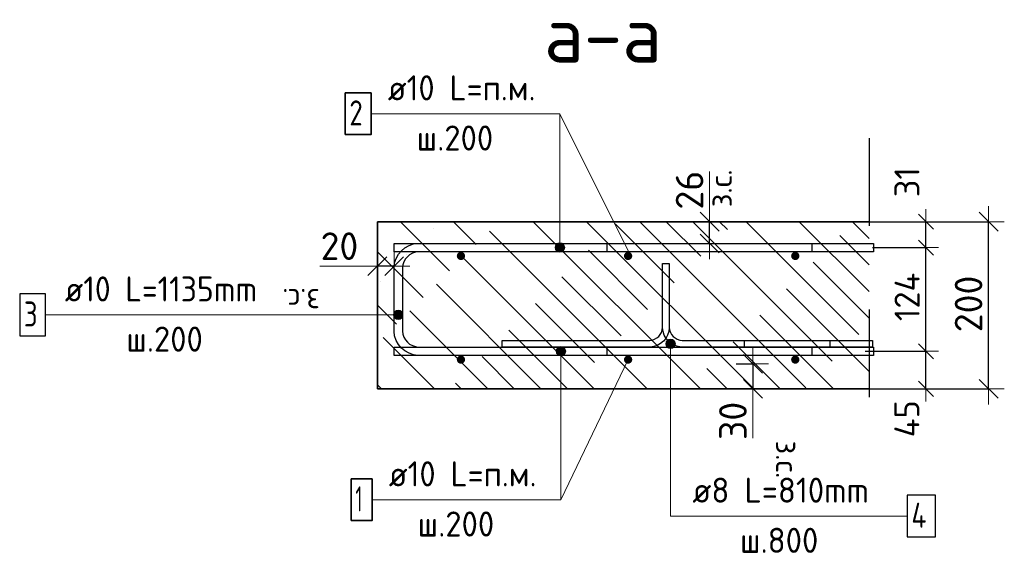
# Model space of a CAD drawing. Header units: metres. Extents: x -38 to 106, y -15 to 20.
# Tile 33 of 40: x 71.74 to 72.918, y 8.135 to 8.774. Entities that reach past the tile are written whole.
import ezdxf

# ---------------------------------------------------------------- set-up
doc = ezdxf.new("R2010")
doc.units = ezdxf.units.M
doc.header["$PDMODE"] = 65
doc.linetypes.add('______4', pattern=[0.135, 0.105, -0.03])
for name, color, linetype, lineweight in [('XR$6$STANDARD_1', 7, 'Continuous', 25), ('XR$6$Арм. стержнями верхней зоны', 180, 'Continuous', 35), ('XR$6$Арм. стержнями нижней зоны', 180, 'Continuous', 35), ('XR$6$Арм.стержн. Арматура края', 96, 'Continuous', 35), ('XR$6$Размерная линия (1)', 7, 'Continuous', 13), ('XR$6$Размерная линия_ общее', 7, 'Continuous', 13)]:
    doc.layers.add(name, color=color, linetype=linetype, lineweight=lineweight)
doc.layers.add('XR$6$Арм.стержн. Фиксатор', color=7, linetype='Continuous', lineweight=35, true_color=0x501e0f)
doc.styles.add('ISOCPEUR', font='txt')
doc.dimstyles.new('DIMSTYLE_10', dxfattribs={"dimtxt": 0.033, "dimasz": 0.0375, "dimexe": 0, "dimexo": 0, "dimgap": 0.0165, "dimtad": 2, "dimdec": 0, "dimlfac": 1000, "dimrnd": 1, "dimzin": 12, "dimdsep": 46, "dimtxsty": 'ISOCPEUR', "dimblk1": 'ALL_ML_STRICH', "dimblk2": 'ALL_ML_STRICH', "dimsah": 1, "dimcen": 0, "dimclrd": 7, "dimclre": 256, "dimclrt": 7, "dimadec": 0, "dimazin": 0, "dimtfac": 1, "dimtdec": 0, "dimtix": 1, "dimtmove": 2, "dimatfit": 3, "dimfxl": 0, "dimtzin": 0, "dimlwd": 0, "dimlwe": -3, "dimarcsym": 0})
doc.dimstyles.new('DIMSTYLE_16', dxfattribs={"dimtxt": 0.033, "dimasz": 0.0375, "dimexe": 0, "dimexo": 0, "dimgap": 0.0165, "dimtad": 2, "dimdec": 0, "dimlfac": 1000, "dimrnd": 1, "dimzin": 12, "dimdsep": 46, "dimtxsty": 'ISOCPEUR', "dimblk1": 'ALL_ML_STRICH', "dimblk2": 'ALL_ML_STRICH', "dimsah": 1, "dimcen": 0, "dimclrd": 7, "dimclre": 256, "dimclrt": 7, "dimadec": 0, "dimazin": 0, "dimtfac": 1, "dimtdec": 0, "dimtix": 1, "dimtmove": 2, "dimatfit": 3, "dimfxl": 0, "dimtvp": 1.2, "dimtzin": 0, "dimlwd": 0, "dimlwe": -3, "dimarcsym": 0})
doc.dimstyles.new('DIMSTYLE_21', dxfattribs={"dimtxt": 0.03, "dimasz": 0.03, "dimexe": 0, "dimexo": 0, "dimgap": 0.015, "dimtad": 2, "dimdec": 0, "dimlfac": 1000, "dimrnd": 1, "dimzin": 12, "dimdsep": 46, "dimtxsty": 'ISOCPEUR', "dimblk1": 'ALL_ML_STRICH', "dimblk2": 'ALL_ML_STRICH', "dimsah": 1, "dimcen": 0, "dimclrd": 7, "dimclre": 256, "dimclrt": 7, "dimadec": 0, "dimazin": 0, "dimtfac": 1, "dimtdec": 0, "dimtix": 1, "dimtmove": 2, "dimatfit": 3, "dimfxl": 0, "dimtvp": 1.2, "dimtzin": 0, "dimlwd": 0, "dimlwe": -3, "dimarcsym": 0})
doc.dimstyles.new('DIMSTYLE_22', dxfattribs={"dimtxt": 0.03, "dimasz": 0.03, "dimexe": 0, "dimexo": 0, "dimgap": 0.015, "dimtad": 2, "dimdec": 0, "dimlfac": 1000, "dimrnd": 1, "dimzin": 12, "dimdsep": 46, "dimtxsty": 'ISOCPEUR', "dimblk1": 'ALL_ML_STRICH', "dimblk2": 'ALL_ML_STRICH', "dimsah": 1, "dimcen": 0, "dimclrd": 7, "dimclre": 256, "dimclrt": 7, "dimadec": 0, "dimazin": 0, "dimtfac": 1, "dimtdec": 0, "dimtix": 1, "dimtmove": 2, "dimatfit": 3, "dimfxl": 0, "dimtzin": 0, "dimlwd": 0, "dimlwe": -3, "dimarcsym": 0})

# ---------------------------------------------------------------- blocks, each defined once
blk = doc.blocks.new('ALL_ML_STRICH')
at = {"color": 0, "linetype": 'ByBlock', "lineweight": -2}
for p, q in [((0, -0.5), (0, 0.5)), ((-1, 0), (0.5, 0)), ((-0.3, -0.3), (0.3, 0.3))]:
    blk.add_line(p, q, dxfattribs=at)
blk = doc.blocks.new('*D176')
at = {"layer": 'DEFPOINTS', "color": 7, "linetype": 'Continuous', "lineweight": 13, "transparency": 33554687}
for p in [(72.7273, 8.5319), (72.7273, 8.3319), (72.8988, 8.3319)]:
    blk.add_point(p, dxfattribs=at)
at = {"layer": 'XR$6$Размерная линия_ общее', "color": 253, "linetype": 'Continuous', "lineweight": -2, "true_color": 0xa0a0a0, "transparency": 33554687}
for p, q in [((72.7473, 8.5319), (72.8988, 8.5319)), ((72.7473, 8.3319), (72.8988, 8.3319))]:
    blk.add_line(p, q, dxfattribs=at)
at = {"layer": 'XR$6$Размерная линия_ общее', "color": 7, "linetype": 'Continuous', "lineweight": -2, "transparency": 33554687}
blk.add_line((72.8988, 8.3319), (72.8988, 8.5319), dxfattribs=at)
at = {"layer": 'XR$6$Размерная линия_ общее', "color": 7, "linetype": 'Continuous', "lineweight": 13, "transparency": 33554687, "xscale": 0.0375, "yscale": 0.0375, "zscale": 0.0375}
for p, rotation in [((72.8988, 8.5319), 90), ((72.8988, 8.3319), 270)]:
    blk.add_blockref('ALL_ML_STRICH', p, dxfattribs=dict(at, rotation=rotation))
at = {"layer": 'XR$6$Размерная линия_ общее', "color": 7, "linetype": 'Continuous', "lineweight": 13, "transparency": 33554687, "insert": (72.8748, 8.4335), "char_height": 0.033, "width": 0.099, "attachment_point": 5, "rotation": 90, "style": 'ISOCPEUR'}
blk.add_mtext('\\A1;{200}', dxfattribs=at)
blk = doc.blocks.new('*D177')
at = {"layer": 'DEFPOINTS', "color": 7, "linetype": 'Continuous', "lineweight": 13, "transparency": 33554687}
for p in [(72.5769, 8.3619), (72.6169, 8.3619), (72.5769, 8.3319)]:
    blk.add_point(p, dxfattribs=at)
at = {"layer": 'XR$6$Размерная линия_ общее', "color": 253, "linetype": 'Continuous', "lineweight": -2, "true_color": 0xa0a0a0, "transparency": 33554687}
for p, q in [((72.5969, 8.3619), (72.6169, 8.3619)), ((72.5969, 8.3319), (72.6169, 8.3319))]:
    blk.add_line(p, q, dxfattribs=at)
at = {"layer": 'XR$6$Размерная линия_ общее', "color": 7, "linetype": 'Continuous', "lineweight": -2, "transparency": 33554687}
blk.add_line((72.6169, 8.3619), (72.6169, 8.3319), dxfattribs=at)
at = {"layer": 'XR$6$Размерная линия_ общее', "color": 7, "linetype": 'Continuous', "lineweight": 13, "transparency": 33554687, "xscale": 0.0375, "yscale": 0.0375, "zscale": 0.0375}
for p, rotation in [((72.6169, 8.3619), 90), ((72.6169, 8.3319), 270)]:
    blk.add_blockref('ALL_ML_STRICH', p, dxfattribs=dict(at, rotation=rotation))
at = {"layer": 'XR$6$Размерная линия_ общее', "color": 7, "linetype": 'Continuous', "lineweight": 13, "transparency": 33554687, "insert": (72.5929, 8.2935), "char_height": 0.033, "width": 0.066, "attachment_point": 5, "rotation": 90, "style": 'ISOCPEUR'}
blk.add_mtext('\\A1;{30}', dxfattribs=at)
at = {"layer": 'XR$6$Размерная линия_ общее', "color": 7, "linetype": 'Continuous', "lineweight": 13, "transparency": 33554687, "insert": (72.6714, 8.27), "char_height": 0.027, "width": 0.00135, "attachment_point": 1, "rotation": 270, "line_spacing_factor": 0.60241, "style": 'ISOCPEUR'}
blk.add_mtext('з.с.', dxfattribs=at)
blk = doc.blocks.new('*D179')
at = {"layer": 'DEFPOINTS', "color": 7, "linetype": 'Continuous', "lineweight": 13, "transparency": 33554687}
for p in [(72.1875, 8.4786), (72.1675, 8.4386), (72.1875, 8.4436)]:
    blk.add_point(p, dxfattribs=at)
at = {"layer": 'XR$6$Размерная линия_ общее', "color": 253, "linetype": 'Continuous', "lineweight": -2, "true_color": 0xa0a0a0, "transparency": 33554687}
for p, q in [((72.1675, 8.4586), (72.1675, 8.4786)), ((72.1875, 8.4636), (72.1875, 8.4786))]:
    blk.add_line(p, q, dxfattribs=at)
at = {"layer": 'XR$6$Размерная линия_ общее', "color": 7, "linetype": 'Continuous', "lineweight": -2, "transparency": 33554687}
blk.add_line((72.1875, 8.4786), (72.1675, 8.4786), dxfattribs=at)
at = {"layer": 'XR$6$Размерная линия_ общее', "color": 7, "linetype": 'Continuous', "lineweight": 13, "transparency": 33554687, "xscale": 0.0375, "yscale": 0.0375, "zscale": 0.0375}
for p, rotation in [((72.1675, 8.4786), 180), ((72.1875, 8.4786), 360)]:
    blk.add_blockref('ALL_ML_STRICH', p, dxfattribs=dict(at, rotation=rotation))
at = {"layer": 'XR$6$Размерная линия_ общее', "color": 7, "linetype": 'Continuous', "lineweight": 13, "transparency": 33554687, "insert": (72.1221, 8.5026), "char_height": 0.033, "width": 0.066, "attachment_point": 5, "style": 'ISOCPEUR'}
blk.add_mtext('\\A1;{20}', dxfattribs=at)
at = {"layer": 'XR$6$Размерная линия_ общее', "color": 7, "linetype": 'Continuous', "lineweight": 13, "transparency": 33554687, "insert": (72.0988, 8.4245), "char_height": 0.027, "width": 0.00135, "attachment_point": 1, "rotation": 180, "line_spacing_factor": 0.60241, "style": 'ISOCPEUR'}
blk.add_mtext('з.с.', dxfattribs=at)
blk = doc.blocks.new('*D187')
at = {"layer": 'DEFPOINTS', "color": 7, "linetype": 'Continuous', "lineweight": 13, "transparency": 33554687}
for p in [(72.525, 8.5319), (72.525, 8.5059), (72.565, 8.5059)]:
    blk.add_point(p, dxfattribs=at)
at = {"layer": 'XR$6$Размерная линия_ общее', "color": 253, "linetype": 'Continuous', "lineweight": -2, "true_color": 0xa0a0a0, "transparency": 33554687}
for p, q in [((72.545, 8.5319), (72.565, 8.5319)), ((72.545, 8.5059), (72.565, 8.5059))]:
    blk.add_line(p, q, dxfattribs=at)
at = {"layer": 'XR$6$Размерная линия_ общее', "color": 7, "linetype": 'Continuous', "lineweight": -2, "transparency": 33554687}
blk.add_line((72.565, 8.5059), (72.565, 8.5319), dxfattribs=at)
at = {"layer": 'XR$6$Размерная линия_ общее', "color": 7, "linetype": 'Continuous', "lineweight": 13, "transparency": 33554687, "xscale": 0.0375, "yscale": 0.0375, "zscale": 0.0375}
for p, rotation in [((72.565, 8.5319), 90), ((72.565, 8.5059), 270)]:
    blk.add_blockref('ALL_ML_STRICH', p, dxfattribs=dict(at, rotation=rotation))
at = {"layer": 'XR$6$Размерная линия_ общее', "color": 7, "linetype": 'Continuous', "lineweight": 13, "transparency": 33554687, "insert": (72.5646, 8.5492), "char_height": 0.027, "width": 0.00135, "attachment_point": 1, "rotation": 90, "line_spacing_factor": 0.60241, "style": 'ISOCPEUR'}
blk.add_mtext('з.с.', dxfattribs=at)
at = {"layer": 'XR$6$Размерная линия_ общее', "color": 7, "linetype": 'Continuous', "lineweight": 13, "transparency": 33554687, "insert": (72.541, 8.5696), "char_height": 0.033, "width": 0.066, "attachment_point": 5, "rotation": 90, "style": 'ISOCPEUR'}
blk.add_mtext('\\A1;{26}', dxfattribs=at)
blk = doc.blocks.new('*D192')
at = {"layer": 'DEFPOINTS', "color": 7, "linetype": 'Continuous', "lineweight": 13, "transparency": 33554687}
for p in [(72.7312, 8.3769), (72.744, 8.3319), (72.8238, 8.3319)]:
    blk.add_point(p, dxfattribs=at)
at = {"layer": 'XR$6$Размерная линия (1)', "color": 9, "linetype": 'Continuous', "lineweight": -2, "true_color": 0xc7c7c7, "transparency": 33554687}
for p, q in [((72.7512, 8.3769), (72.8238, 8.3769)), ((72.764, 8.3319), (72.8238, 8.3319))]:
    blk.add_line(p, q, dxfattribs=at)
at = {"layer": 'XR$6$Размерная линия (1)', "color": 7, "linetype": 'Continuous', "lineweight": -2, "transparency": 33554687}
blk.add_line((72.8238, 8.3319), (72.8238, 8.3769), dxfattribs=at)
at = {"layer": 'XR$6$Размерная линия (1)', "color": 7, "linetype": 'Continuous', "lineweight": 13, "transparency": 33554687, "xscale": 0.03, "yscale": 0.03, "zscale": 0.03}
for p, rotation in [((72.8238, 8.3769), 90), ((72.8238, 8.3319), 270)]:
    blk.add_blockref('ALL_ML_STRICH', p, dxfattribs=dict(at, rotation=rotation))
at = {"layer": 'XR$6$Размерная линия (1)', "color": 7, "linetype": 'Continuous', "lineweight": 13, "transparency": 33554687, "insert": (72.801, 8.2961), "char_height": 0.03, "width": 0.06, "attachment_point": 5, "rotation": 90, "style": 'ISOCPEUR'}
blk.add_mtext('\\A1;{45}', dxfattribs=at)
blk = doc.blocks.new('*D193')
at = {"layer": 'DEFPOINTS', "color": 7, "linetype": 'Continuous', "lineweight": 13, "transparency": 33554687}
for p in [(72.7399, 8.5009), (72.7312, 8.3769), (72.8238, 8.3769)]:
    blk.add_point(p, dxfattribs=at)
at = {"layer": 'XR$6$Размерная линия (1)', "color": 9, "linetype": 'Continuous', "lineweight": -2, "true_color": 0xc7c7c7, "transparency": 33554687}
for p, q in [((72.7599, 8.5009), (72.8238, 8.5009)), ((72.7512, 8.3769), (72.8238, 8.3769))]:
    blk.add_line(p, q, dxfattribs=at)
at = {"layer": 'XR$6$Размерная линия (1)', "color": 7, "linetype": 'Continuous', "lineweight": -2, "transparency": 33554687}
blk.add_line((72.8238, 8.3769), (72.8238, 8.5009), dxfattribs=at)
at = {"layer": 'XR$6$Размерная линия (1)', "color": 7, "linetype": 'Continuous', "lineweight": 13, "transparency": 33554687, "xscale": 0.03, "yscale": 0.03, "zscale": 0.03}
for p, rotation in [((72.8238, 8.5009), 90), ((72.8238, 8.3769), 270)]:
    blk.add_blockref('ALL_ML_STRICH', p, dxfattribs=dict(at, rotation=rotation))
at = {"layer": 'XR$6$Размерная линия (1)', "color": 7, "linetype": 'Continuous', "lineweight": 13, "transparency": 33554687, "insert": (72.8013, 8.4419), "char_height": 0.03, "width": 0.09, "attachment_point": 5, "rotation": 90, "style": 'ISOCPEUR'}
blk.add_mtext('\\A1;{124}', dxfattribs=at)
blk = doc.blocks.new('*D194')
at = {"layer": 'DEFPOINTS', "color": 7, "linetype": 'Continuous', "lineweight": 13, "transparency": 33554687}
for p in [(72.7203, 8.5319), (72.7399, 8.5009), (72.8238, 8.5009)]:
    blk.add_point(p, dxfattribs=at)
at = {"layer": 'XR$6$Размерная линия (1)', "color": 9, "linetype": 'Continuous', "lineweight": -2, "true_color": 0xc7c7c7, "transparency": 33554687}
for p, q in [((72.7403, 8.5319), (72.8238, 8.5319)), ((72.7599, 8.5009), (72.8238, 8.5009))]:
    blk.add_line(p, q, dxfattribs=at)
at = {"layer": 'XR$6$Размерная линия (1)', "color": 7, "linetype": 'Continuous', "lineweight": -2, "transparency": 33554687}
blk.add_line((72.8238, 8.5009), (72.8238, 8.5319), dxfattribs=at)
at = {"layer": 'XR$6$Размерная линия (1)', "color": 7, "linetype": 'Continuous', "lineweight": 13, "transparency": 33554687, "xscale": 0.03, "yscale": 0.03, "zscale": 0.03}
for p, rotation in [((72.8238, 8.5319), 90), ((72.8238, 8.5009), 270)]:
    blk.add_blockref('ALL_ML_STRICH', p, dxfattribs=dict(at, rotation=rotation))
at = {"layer": 'XR$6$Размерная линия (1)', "color": 7, "linetype": 'Continuous', "lineweight": 13, "transparency": 33554687, "insert": (72.8011, 8.5792), "char_height": 0.03, "width": 0.06, "attachment_point": 5, "rotation": 90, "style": 'ISOCPEUR'}
blk.add_mtext('\\A1;{31}', dxfattribs=at)

msp = doc.modelspace()

# ---------------------------------------------------------------- hatches: boundary and pattern name
at = {"layer": 'XR$6$STANDARD_1', "linetype": 'Continuous', "lineweight": 13, "transparency": 33554687}
h = msp.add_hatch(dxfattribs=at)
h.set_pattern_fill('__________540', scale=0.015, style=0, pattern_type=2)
h.set_pattern_definition([(135, (0, 0), (-0.031819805, -0.031819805), [0.4, -0.05, 0, -0.05]), (135, (-0.01591, -0.01591), (-0.031819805, -0.031819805), [0.8, -0.1, 0.1, -0.1])])
h.paths.add_polyline_path([(72.1675, 8.5319), (72.1675, 8.3319), (72.7559, 8.3319), (72.7559, 8.5319)], flags=0)
at = {"layer": 'XR$6$Арм. стержнями верхней зоны', "linetype": 'Continuous', "lineweight": 13, "transparency": 33554687}
for points in [[(72.3888, 8.5057), (72.3832, 8.5057), (72.3812, 8.5037)], [(72.3888, 8.5057), (72.3812, 8.5037), (72.3908, 8.5037)], [(72.3832, 8.5057), (72.3888, 8.5057), (72.386, 8.5065)], [(72.3908, 8.5037), (72.3812, 8.5037), (72.3804, 8.5009)], [(72.3908, 8.5037), (72.3804, 8.5009), (72.3916, 8.5009)], [(72.3916, 8.5009), (72.3804, 8.5009), (72.3812, 8.4981)], [(72.3916, 8.5009), (72.3812, 8.4981), (72.3908, 8.4981)], [(72.3908, 8.4981), (72.3812, 8.4981), (72.3832, 8.496)], [(72.3908, 8.4981), (72.3832, 8.496), (72.3888, 8.496)], [(72.3888, 8.496), (72.3832, 8.496), (72.386, 8.4953)]]:
    msp.add_hatch(color=7, dxfattribs=at).paths.add_polyline_path(points)
at = {"layer": 'XR$6$Арм. стержнями верхней зоны', "linetype": 'Continuous', "lineweight": 50, "transparency": 33554687}
for points in [[(72.2725, 8.4909), (72.2721, 8.4928), (72.271, 8.4944), (72.2694, 8.4955), (72.2675, 8.4959), (72.2656, 8.4955), (72.264, 8.4944), (72.2629, 8.4928), (72.2625, 8.4909), (72.2629, 8.489), (72.264, 8.4873), (72.2656, 8.4863), (72.2675, 8.4859), (72.2694, 8.4863), (72.271, 8.4873), (72.2721, 8.489)], [(72.4725, 8.4909), (72.4721, 8.4928), (72.471, 8.4944), (72.4694, 8.4955), (72.4675, 8.4959), (72.4656, 8.4955), (72.464, 8.4944), (72.4629, 8.4928), (72.4625, 8.4909), (72.4629, 8.489), (72.464, 8.4873), (72.4656, 8.4863), (72.4675, 8.4859), (72.4694, 8.4863), (72.471, 8.4873), (72.4721, 8.489)], [(72.6725, 8.4909), (72.6721, 8.4928), (72.671, 8.4944), (72.6694, 8.4955), (72.6675, 8.4959), (72.6656, 8.4955), (72.664, 8.4944), (72.6629, 8.4928), (72.6625, 8.4909), (72.6629, 8.489), (72.664, 8.4873), (72.6656, 8.4863), (72.6675, 8.4859), (72.6694, 8.4863), (72.671, 8.4873), (72.6721, 8.489)]]:
    msp.add_hatch(color=4, dxfattribs=at).paths.add_polyline_path(points)
at = {"layer": 'XR$6$Арм. стержнями нижней зоны', "linetype": 'Continuous', "lineweight": 13, "transparency": 33554687}
for points in [[(72.3816, 8.3769), (72.3929, 8.3769), (72.3921, 8.3797)], [(72.3816, 8.3769), (72.3921, 8.3797), (72.3824, 8.3797)], [(72.3824, 8.3741), (72.3929, 8.3769), (72.3816, 8.3769)], [(72.3824, 8.3797), (72.3921, 8.3797), (72.39, 8.3817)], [(72.3824, 8.3797), (72.39, 8.3817), (72.3844, 8.3817)], [(72.3824, 8.3741), (72.3921, 8.3741), (72.3929, 8.3769)], [(72.3844, 8.3817), (72.39, 8.3817), (72.3872, 8.3825)], [(72.3844, 8.372), (72.3921, 8.3741), (72.3824, 8.3741)], [(72.3844, 8.372), (72.39, 8.372), (72.3921, 8.3741)], [(72.39, 8.372), (72.3844, 8.372), (72.3872, 8.3713)]]:
    msp.add_hatch(color=7, dxfattribs=at).paths.add_polyline_path(points)
at = {"layer": 'XR$6$Арм. стержнями нижней зоны', "linetype": 'Continuous', "lineweight": 50, "transparency": 33554687}
for points in [[(72.2725, 8.3669), (72.2721, 8.3688), (72.271, 8.3704), (72.2694, 8.3715), (72.2675, 8.3719), (72.2656, 8.3715), (72.264, 8.3704), (72.2629, 8.3688), (72.2625, 8.3669), (72.2629, 8.365), (72.264, 8.3633), (72.2656, 8.3623), (72.2675, 8.3619), (72.2694, 8.3623), (72.271, 8.3633), (72.2721, 8.365)], [(72.4725, 8.3669), (72.4721, 8.3688), (72.471, 8.3704), (72.4694, 8.3715), (72.4675, 8.3719), (72.4656, 8.3715), (72.464, 8.3704), (72.4629, 8.3688), (72.4625, 8.3669), (72.4629, 8.365), (72.464, 8.3633), (72.4656, 8.3623), (72.4675, 8.3619), (72.4694, 8.3623), (72.471, 8.3633), (72.4721, 8.365)], [(72.6725, 8.3669), (72.6721, 8.3688), (72.671, 8.3704), (72.6694, 8.3715), (72.6675, 8.3719), (72.6656, 8.3715), (72.664, 8.3704), (72.6629, 8.3688), (72.6625, 8.3669), (72.6629, 8.365), (72.664, 8.3633), (72.6656, 8.3623), (72.6675, 8.3619), (72.6694, 8.3623), (72.671, 8.3633), (72.6721, 8.365)]]:
    msp.add_hatch(color=4, dxfattribs=at).paths.add_polyline_path(points)
at = {"layer": 'XR$6$Арм.стержн. Арматура края', "linetype": 'Continuous', "lineweight": 13, "transparency": 33554687}
for points in [[(72.1877, 8.4175), (72.1877, 8.4232), (72.1869, 8.4204)], [(72.1877, 8.4232), (72.1897, 8.4155), (72.1897, 8.4252)], [(72.1877, 8.4232), (72.1877, 8.4175), (72.1897, 8.4155)], [(72.1897, 8.4252), (72.1925, 8.4147), (72.1925, 8.426)], [(72.1897, 8.4252), (72.1897, 8.4155), (72.1925, 8.4147)], [(72.1925, 8.426), (72.1925, 8.4147), (72.1953, 8.4155)], [(72.1925, 8.426), (72.1953, 8.4155), (72.1953, 8.4252)], [(72.1953, 8.4252), (72.1953, 8.4155), (72.1973, 8.4175)], [(72.1953, 8.4252), (72.1973, 8.4175), (72.1973, 8.4232)], [(72.1973, 8.4232), (72.1973, 8.4175), (72.1981, 8.4204)]]:
    msp.add_hatch(color=7, dxfattribs=at).paths.add_polyline_path(points)
at = {"layer": 'XR$6$Арм.стержн. Фиксатор', "linetype": 'Continuous', "lineweight": 13, "transparency": 33554687}
for points in [[(72.5128, 8.3859), (72.524, 8.3859), (72.5232, 8.3887)], [(72.5128, 8.3859), (72.5232, 8.3887), (72.5136, 8.3887)], [(72.5136, 8.3887), (72.5232, 8.3887), (72.5212, 8.3907)], [(72.5136, 8.3887), (72.5212, 8.3907), (72.5156, 8.3907)], [(72.5156, 8.3907), (72.5212, 8.3907), (72.5184, 8.3915)], [(72.5136, 8.3831), (72.524, 8.3859), (72.5128, 8.3859)], [(72.5136, 8.3831), (72.5232, 8.3831), (72.524, 8.3859)], [(72.5156, 8.381), (72.5232, 8.3831), (72.5136, 8.3831)], [(72.5156, 8.381), (72.5212, 8.381), (72.5232, 8.3831)], [(72.5212, 8.381), (72.5156, 8.381), (72.5184, 8.3803)]]:
    msp.add_hatch(color=7, dxfattribs=at).paths.add_polyline_path(points)

# ---------------------------------------------------------------- linework, layer by layer
at = {"layer": 'XR$6$STANDARD_1', "color": 7, "linetype": 'Continuous', "lineweight": 13, "transparency": 33554687}
for p, q in [((72.4675, 8.4969), (72.386, 8.661)), ((72.565, 8.5319), (72.565, 8.5919)), ((72.1675, 8.4786), (72.0985, 8.4786)), ((72.4675, 8.3669), (72.3872, 8.1992)), ((72.6169, 8.3319), (72.6169, 8.2729))]:
    msp.add_line(p, q, dxfattribs=at)
at = {"layer": 'XR$6$STANDARD_1', "color": 7, "linetype": '______4', "lineweight": 25, "transparency": 33554687}
msp.add_line((72.7559, 8.6319), (72.7559, 8.2319), dxfattribs=at)
at = {"layer": 'XR$6$STANDARD_1', "color": 7, "linetype": 'Continuous', "lineweight": 35, "transparency": 33554687}
for p, q in [((72.1675, 8.5319), (72.1675, 8.3319)), ((72.7559, 8.5319), (72.1675, 8.5319)), ((72.1675, 8.3319), (72.7559, 8.3319))]:
    msp.add_line(p, q, dxfattribs=at)
at = {"layer": 'XR$6$Арм. стержнями верхней зоны', "color": 7, "linetype": 'Continuous', "lineweight": 13, "transparency": 33554687}
for p, q in [((72.16, 8.661), (72.386, 8.661)), ((72.386, 8.661), (72.386, 8.5009)), ((72.386, 8.5065), (72.386, 8.5065)), ((72.3804, 8.5009), (72.3804, 8.5009)), ((72.386, 8.4953), (72.386, 8.4953)), ((72.3916, 8.5009), (72.3916, 8.5009))]:
    msp.add_line(p, q, dxfattribs=at)
at = {"layer": 'XR$6$Арм. стержнями верхней зоны', "color": 7, "linetype": 'Continuous', "lineweight": 35, "transparency": 33554687}
msp.add_lwpolyline([(72.129, 8.636), (72.16, 8.636), (72.16, 8.686), (72.129, 8.686), (72.129, 8.636)], dxfattribs=at)
at = {"layer": 'XR$6$Арм. стержнями верхней зоны', "color": 4, "linetype": 'Continuous', "lineweight": 25, "transparency": 33554687}
for points in [[(72.7609, 8.4959), (72.1875, 8.4959), (72.1875, 8.5059), (72.7609, 8.5059), (72.7609, 8.4959)], [(72.7609, 8.4959), (72.4425, 8.4959), (72.4425, 8.5059), (72.7609, 8.5059), (72.7609, 8.4959)]]:
    msp.add_lwpolyline(points, dxfattribs=at)
at = {"layer": 'XR$6$Арм. стержнями верхней зоны', "color": 7, "linetype": 'Continuous', "lineweight": 13, "transparency": 33554687}
msp.add_circle((72.386, 8.5009), 0.00563, dxfattribs=at)
at = {"layer": 'XR$6$Арм. стержнями нижней зоны', "color": 7, "linetype": 'Continuous', "lineweight": 13, "transparency": 33554687}
for p, q in [((72.3816, 8.3769), (72.3816, 8.3769)), ((72.3872, 8.3825), (72.3872, 8.3825)), ((72.3872, 8.1992), (72.3872, 8.3769)), ((72.3929, 8.3769), (72.3929, 8.3769)), ((72.3872, 8.3713), (72.3872, 8.3713)), ((72.1612, 8.1992), (72.3872, 8.1992))]:
    msp.add_line(p, q, dxfattribs=at)
at = {"layer": 'XR$6$Арм. стержнями нижней зоны', "color": 4, "linetype": 'Continuous', "lineweight": 25, "transparency": 33554687}
for points in [[(72.7609, 8.3719), (72.1875, 8.3719), (72.1875, 8.3819), (72.7609, 8.3819), (72.7609, 8.3719)], [(72.7609, 8.3719), (72.4425, 8.3719), (72.4425, 8.3819), (72.7609, 8.3819), (72.7609, 8.3719)]]:
    msp.add_lwpolyline(points, dxfattribs=at)
at = {"layer": 'XR$6$Арм. стержнями нижней зоны', "color": 7, "linetype": 'Continuous', "lineweight": 35, "transparency": 33554687}
msp.add_lwpolyline([(72.1362, 8.1742), (72.1612, 8.1742), (72.1612, 8.2242), (72.1362, 8.2242), (72.1362, 8.1742)], dxfattribs=at)
at = {"layer": 'XR$6$Арм. стержнями нижней зоны', "color": 7, "linetype": 'Continuous', "lineweight": 13, "transparency": 33554687}
msp.add_circle((72.3872, 8.3769), 0.00563, dxfattribs=at)
at = {"layer": 'XR$6$Арм.стержн. Арматура края', "color": 7, "linetype": 'Continuous', "lineweight": 13, "transparency": 33554687}
for p, q in [((72.1925, 8.426), (72.1925, 8.426)), ((71.7706, 8.4204), (72.0806, 8.4204)), ((72.0806, 8.4204), (72.1925, 8.4204)), ((72.1869, 8.4204), (72.1869, 8.4204)), ((72.1925, 8.4147), (72.1925, 8.4147)), ((72.1981, 8.4204), (72.1981, 8.4204))]:
    msp.add_line(p, q, dxfattribs=at)
at = {"layer": 'XR$6$Арм.стержн. Арматура края', "color": 4, "linetype": 'Continuous', "lineweight": 25, "transparency": 33554687}
msp.add_lwpolyline([(72.6875, 8.3719), (72.2161, 8.3719), (72.2109, 8.3726), (72.2054, 8.3744), (72.2004, 8.3772), (72.1963, 8.3806), (72.1928, 8.3848), (72.19, 8.3898), (72.1882, 8.3952), (72.1875, 8.4004), (72.1875, 8.4773), (72.1882, 8.4825), (72.19, 8.488), (72.1928, 8.493), (72.1963, 8.4971), (72.2004, 8.5006), (72.2054, 8.5034), (72.2109, 8.5052), (72.2161, 8.5059), (72.6875, 8.5059), (72.6875, 8.4959), (72.2168, 8.4959), (72.2131, 8.4954), (72.2095, 8.4942), (72.2061, 8.4923), (72.2034, 8.49), (72.2011, 8.4873), (72.1992, 8.4839), (72.198, 8.4803), (72.1975, 8.4766), (72.1975, 8.4011), (72.198, 8.3975), (72.1992, 8.3938), (72.2011, 8.3905), (72.2034, 8.3877), (72.2061, 8.3855), (72.2095, 8.3836), (72.2131, 8.3824), (72.2168, 8.3819), (72.6875, 8.3819), (72.6875, 8.3719)], dxfattribs=at)
at = {"layer": 'XR$6$Арм.стержн. Арматура края', "color": 7, "linetype": 'Continuous', "lineweight": 25, "transparency": 33554687}
msp.add_lwpolyline([(71.7396, 8.3954), (71.7706, 8.3954), (71.7706, 8.4454), (71.7396, 8.4454), (71.7396, 8.3954)], dxfattribs=at)
at = {"layer": 'XR$6$Арм.стержн. Арматура края', "color": 7, "linetype": 'Continuous', "lineweight": 13, "transparency": 33554687}
msp.add_circle((72.1925, 8.4204), 0.00563, dxfattribs=at)
at = {"layer": 'XR$6$Арм.стержн. Фиксатор', "color": 7, "linetype": 'Continuous', "lineweight": 13, "transparency": 33554687}
for p, q in [((72.5184, 8.3915), (72.5184, 8.3915)), ((72.5128, 8.3859), (72.5128, 8.3859)), ((72.5184, 8.1797), (72.5184, 8.3859)), ((72.5184, 8.3803), (72.5184, 8.3803)), ((72.524, 8.3859), (72.524, 8.3859)), ((72.5184, 8.1797), (72.8014, 8.1797))]:
    msp.add_line(p, q, dxfattribs=at)
at = {"layer": 'XR$6$Арм.стержн. Фиксатор', "color": 40, "linetype": 'Continuous', "lineweight": 25, "transparency": 33554687}
for points in [[(72.7088, 8.3819), (72.5316, 8.3819), (72.5274, 8.3825), (72.5231, 8.3839), (72.5191, 8.3861), (72.5158, 8.3889), (72.513, 8.3922), (72.5108, 8.3962), (72.5093, 8.4006), (72.5088, 8.4047), (72.5088, 8.4819), (72.5168, 8.4819), (72.5168, 8.4047), (72.5162, 8.4006), (72.5147, 8.3962), (72.5125, 8.3922), (72.5097, 8.3889), (72.5064, 8.3861), (72.5024, 8.3839), (72.4981, 8.3825), (72.4939, 8.3819), (72.3168, 8.3819), (72.3168, 8.3899), (72.4933, 8.3899), (72.4963, 8.3903), (72.4992, 8.3912), (72.5019, 8.3928), (72.5041, 8.3946), (72.5059, 8.3968), (72.5074, 8.3994), (72.5083, 8.4024), (72.5088, 8.4053), (72.5088, 8.4819), (72.5168, 8.4819), (72.5168, 8.4053), (72.5172, 8.4024), (72.5181, 8.3994), (72.5196, 8.3968), (72.5214, 8.3946), (72.5236, 8.3928), (72.5263, 8.3912), (72.5292, 8.3903), (72.5322, 8.3899), (72.7088, 8.3899), (72.7088, 8.3819)], [(72.7599, 8.3819), (72.6068, 8.3819), (72.6068, 8.3899), (72.7599, 8.3899), (72.7599, 8.3819)]]:
    msp.add_lwpolyline(points, dxfattribs=at)
at = {"layer": 'XR$6$Арм.стержн. Фиксатор', "color": 7, "linetype": 'Continuous', "lineweight": 25, "transparency": 33554687}
msp.add_lwpolyline([(72.8014, 8.1547), (72.8354, 8.1547), (72.8354, 8.2047), (72.8014, 8.2047), (72.8014, 8.1547)], dxfattribs=at)
at = {"layer": 'XR$6$Арм.стержн. Фиксатор', "color": 7, "linetype": 'Continuous', "lineweight": 13, "transparency": 33554687}
msp.add_circle((72.5184, 8.3859), 0.00563, dxfattribs=at)

# ---------------------------------------------------------------- texts
at = {"layer": 'XR$6$STANDARD_1', "color": 7, "linetype": 'Continuous', "lineweight": 50, "transparency": 33554687, "insert": (72.4375, 8.756), "char_height": 0.0675, "width": 0.1863, "attachment_point": 5, "style": 'ISOCPEUR'}
msp.add_mtext('\\A1;{\\fISOCPEUR|i0|b0;\\H0.067500;\\W1.000000;\\C7;а-а}\\P', dxfattribs=at)
at = {"layer": 'XR$6$Арм. стержнями верхней зоны', "color": 7, "linetype": 'Continuous', "lineweight": 25, "transparency": 33554687, "char_height": 0.03, "attachment_point": 7, "style": 'ISOCPEUR'}
for s, insert, width in [('\\W0.94;ø10 L=п.м.', (72.18, 8.677), 0.199983), ('\\W0.78;2', (72.134, 8.647), 0.032641), ('\\W0.95;ш.200 ', (72.2145, 8.617), 0.1312)]:
    msp.add_mtext(s, dxfattribs=dict(at, insert=insert, width=width))
at = {"layer": 'XR$6$Арм. стержнями нижней зоны', "color": 7, "linetype": 'Continuous', "lineweight": 25, "transparency": 33554687, "char_height": 0.03, "attachment_point": 7, "style": 'ISOCPEUR'}
for s, insert, width in [('\\W0.94;ø10 L=п.м.', (72.1812, 8.2152), 0.199983), ('\\W0.56;1', (72.1412, 8.1852), 0.023333), ('\\W0.95;ш.200 ', (72.2157, 8.1552), 0.1312)]:
    msp.add_mtext(s, dxfattribs=dict(at, insert=insert, width=width))
at = {"layer": 'XR$6$Арм.стержн. Арматура края', "color": 7, "linetype": 'Continuous', "lineweight": 25, "transparency": 33554687, "char_height": 0.03, "attachment_point": 7, "style": 'ISOCPEUR'}
for s, insert, width in [('\\W0.92;ø10 L=1135mm ', (71.7936, 8.4364), 0.280669), ('\\W0.78;3', (71.7446, 8.4064), 0.032641), ('\\W0.95;ш.200 ', (71.8671, 8.3764), 0.1312)]:
    msp.add_mtext(s, dxfattribs=dict(at, insert=insert, width=width))
at = {"layer": 'XR$6$Арм.стержн. Фиксатор', "color": 7, "linetype": 'Continuous', "lineweight": 25, "transparency": 33554687, "char_height": 0.03, "attachment_point": 7, "style": 'ISOCPEUR'}
for s, insert, width in [('\\W0.95;ø8 L=810mm ', (72.5444, 8.1957), 0.251183), ('\\W0.80;4', (72.8064, 8.1657), 0.035983), ('\\W0.95;ш.800 ', (72.6014, 8.1357), 0.1312)]:
    msp.add_mtext(s, dxfattribs=dict(at, insert=insert, width=width))

# ---------------------------------------------------------------- dimensions: what is measured, and where the dimension line sits
at = {"layer": 'XR$6$Размерная линия (1)', "color": 7, "linetype": 'Continuous', "lineweight": 13, "transparency": 33554687}
for base, p1, p2, dimstyle, picture, middle in [((72.8238, 8.5319), (72.7599, 8.5009), (72.7403, 8.5319), 'DIMSTYLE_21', '*D194', (72.8011, 8.5792)), ((72.8238, 8.5009), (72.7512, 8.3769), (72.7599, 8.5009), 'DIMSTYLE_22', '*D193', (72.8013, 8.4419)), ((72.8238, 8.3769), (72.764, 8.3319), (72.7512, 8.3769), 'DIMSTYLE_21', '*D192', (72.801, 8.2961))]:
    dim = msp.add_linear_dim(base=base, p1=p1, p2=p2, angle=90, dimstyle=dimstyle, override={"dimpost": '<>', "dimclrd": 7, "dimclre": 9, "dimclrt": 7, "dimlwd": 0, "dimlwe": 65533}, dxfattribs=at)
    dim.commit()
    dim.dimension.update_dxf_attribs({"geometry": picture, "text_midpoint": middle, "dimtype": 160})
at = {"layer": 'XR$6$Размерная линия_ общее', "color": 7, "linetype": 'Continuous', "lineweight": 13, "transparency": 33554687}
for base, p1, p2, angle, picture, middle in [((72.565, 8.5319), (72.545, 8.5059), (72.545, 8.5319), 90, '*D187', (72.541, 8.5696)), ((72.1675, 8.4786), (72.1875, 8.4636), (72.1675, 8.4586), 180, '*D179', (72.1221, 8.5026)), ((72.6169, 8.3319), (72.5969, 8.3619), (72.5969, 8.3319), 270, '*D177', (72.5929, 8.2935))]:
    dim = msp.add_linear_dim(base=base, p1=p1, p2=p2, angle=angle, text='<>\\Xз.с.', dimstyle='DIMSTYLE_16', override={"dimpost": '<>', "dimclrd": 7, "dimclre": 253, "dimclrt": 7, "dimlwd": 0, "dimlwe": 65533}, dxfattribs=at)
    dim.commit()
    dim.dimension.update_dxf_attribs({"geometry": picture, "text_midpoint": middle, "dimtype": 160})
dim = msp.add_linear_dim(base=(72.8988, 8.5319), p1=(72.7473, 8.3319), p2=(72.7473, 8.5319), angle=90, dimstyle='DIMSTYLE_10', override={"dimpost": '<>', "dimclrd": 7, "dimclre": 253, "dimclrt": 7, "dimlwd": 0, "dimlwe": 65533}, dxfattribs=at)
dim.commit()
dim.dimension.update_dxf_attribs({"geometry": '*D176', "text_midpoint": (72.8748, 8.4335), "dimtype": 160})

doc.saveas('drawing.dxf')
